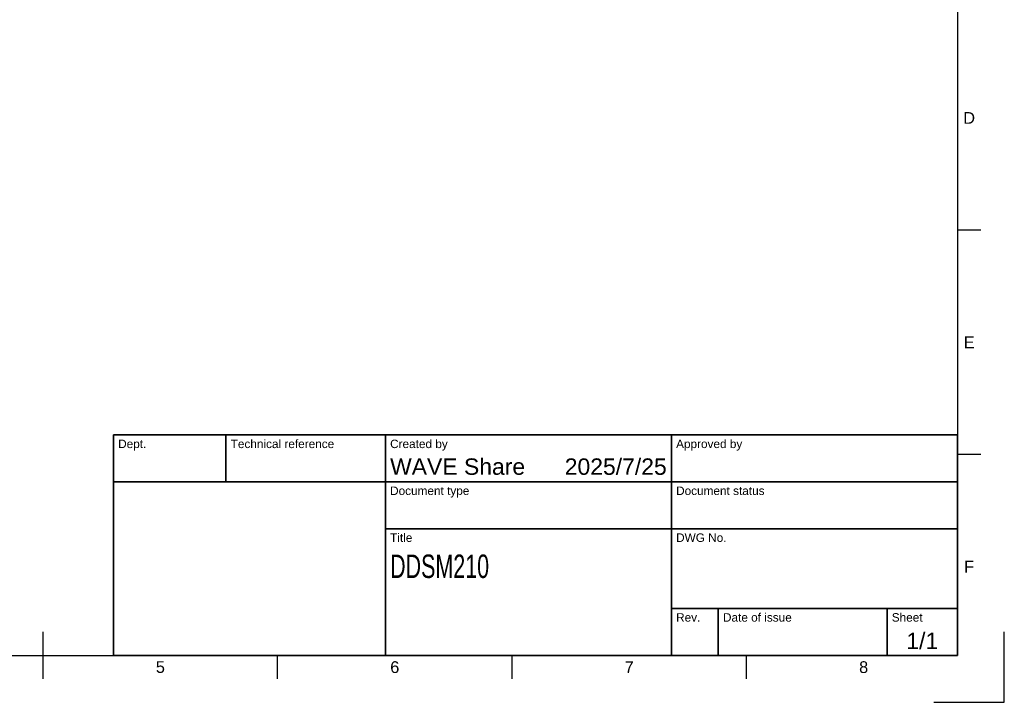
# Model space of a CAD drawing. Header units: millimetres. Extents: x 0 to 420, y 0 to 297.
# Tile 3 of 10: x 210 to 420, y 0 to 146. Entities that reach past the tile are written whole.
import ezdxf
from ezdxf.enums import TextEntityAlignment as Align

# ---------------------------------------------------------------- set-up
doc = ezdxf.new("R2010")
doc.units = ezdxf.units.MM
doc.header["$LTSCALE"] = 0.75
doc.layers.add('BORDER', color=7, linetype='Continuous', lineweight=25)
doc.layers.add('TITLEBLOCK', color=7, linetype='Continuous', lineweight=35)
doc.styles.add('FusionTitle', font='arial.ttf')

# ---------------------------------------------------------------- blocks, each defined once
blk = doc.blocks.new('ISO_A3_SHEET')
at = {"layer": 'BORDER'}
for p, q in [((410, 287), (410, 10)), ((415, 100.66667), (410, 100.66667)), ((415, 52.83334), (410, 52.83334)), ((215, 5), (215, 15)), ((20, 10), (410, 10)), ((265, 5), (265, 10)), ((315, 5), (315, 10)), ((365, 5), (365, 10))]:
    blk.add_line(p, q, dxfattribs=at)
at = {"layer": 'Defpoints'}
for p, q in [((420, 0), (420, 15)), ((405, 0), (420, 0))]:
    blk.add_line(p, q, dxfattribs=at)
at = {"layer": 'BORDER', "style": 'FusionTitle'}
for s, p in [('D', (412.5, 124.58334)), ('E', (412.5, 76.75001)), ('F', (412.5, 28.91668)), ('5', (240, 7.5)), ('6', (290, 7.5)), ('7', (340, 7.5)), ('8', (390, 7.5))]:
    blk.add_text(s, height=2.5, dxfattribs=at).set_placement(p, align=Align.MIDDLE)
blk = doc.blocks.new('ISO_TITLEBLOCK')
at = {"layer": 'TITLEBLOCK'}
for p, q in [((0, 47), (-180, 47)), ((-180, 47), (-180, 0)), ((-156, 37), (-156, 47)), ((-122, 0), (-122, 47)), ((-61, 0), (-61, 47)), ((0, 0), (0, 47)), ((-180, 37), (0, 37)), ((-122, 27), (0, 27)), ((-61, 10), (0, 10)), ((-51, 0), (-51, 10)), ((-15, 0), (-15, 10)), ((-180, 0), (0, 0))]:
    blk.add_line(p, q, dxfattribs=at)
at = {"layer": 'TITLEBLOCK', "style": 'FusionTitle'}
for s, p in [('Dept.', (-179, 46)), ('Technical reference', (-155, 46)), ('Created by', (-121, 46)), ('Approved by', (-60, 46)), ('Document type', (-121, 36)), ('Document status', (-60, 36)), ('Title', (-121, 26)), ('DWG No.', (-60, 26)), ('Rev.', (-60, 9)), ('Date of issue', (-50, 9)), ('Sheet', (-14, 9))]:
    blk.add_text(s, height=1.8, dxfattribs=at).set_placement(p, align=Align.TOP_LEFT)
for tag, height, p in [('DEPT', 3.5, (-179, 42)), ('TECHNICAL_REFERENCE', 3.5, (-155, 42)), ('CREATED_BY', 3.5, (-121, 42)), ('APPROVED_BY', 3.5, (-60, 42)), ('DOCUMENT_TYPE', 3.5, (-121, 32)), ('DOCUMENT_STATUS', 3.5, (-60, 32)), ('TITLE_1', 5, (-121, 21.5)), ('TITLE_2', 5, (-121, 14)), ('TITLE_3', 5, (-121, 6.5)), ('DATE_OF_ISSUE', 3.5, (-50, 5))]:
    blk.add_attdef(tag, text='', height=height, dxfattribs=at).set_placement(p, align=Align.TOP_LEFT)
for tag, p in [('CREATED_DATE', (-62, 42)), ('APPROVED_DATE', (-0.99, 42))]:
    blk.add_attdef(tag, text='', height=3.5, dxfattribs=at).set_placement(p, align=Align.TOP_RIGHT)
for tag, height, p in [('DRAWING_NUMBER', 5, (-30.5, 19.75)), ('REV', 3.5, (-56, 4.85)), ('SHEET', 3.5, (-7.5, 4.85))]:
    blk.add_attdef(tag, text='', height=height, dxfattribs=at).set_placement(p, align=Align.TOP_CENTER)

msp = doc.modelspace()

# ---------------------------------------------------------------- block references
at = {"layer": 'BORDER'}
msp.add_blockref('ISO_A3_SHEET', (0, 0), dxfattribs=at)
at = {"layer": 'TITLEBLOCK'}
ref = msp.add_blockref('ISO_TITLEBLOCK', (410, 10), dxfattribs=at)
ref.add_attrib('CREATED_DATE', '2025/7/25', dxfattribs={"height": 3.5, "style": 'FusionTitle'}).set_placement((348, 52), align=Align.TOP_RIGHT)
ref.add_attrib('SHEET', '1/1', dxfattribs={"height": 3.5, "style": 'FusionTitle'}).set_placement((402.5, 14.85), align=Align.TOP_CENTER)
ref.add_attrib('TITLE_1', 'DDSM210', dxfattribs={"height": 5, "style": 'FusionTitle', "width": 0.655286}).set_placement((289, 31.5), align=Align.TOP_LEFT)
ref.add_attrib('CREATED_BY', 'WAVE Share', dxfattribs={"height": 3.5, "style": 'FusionTitle'}).set_placement((289, 52), align=Align.TOP_LEFT)

doc.saveas('drawing.dxf')
